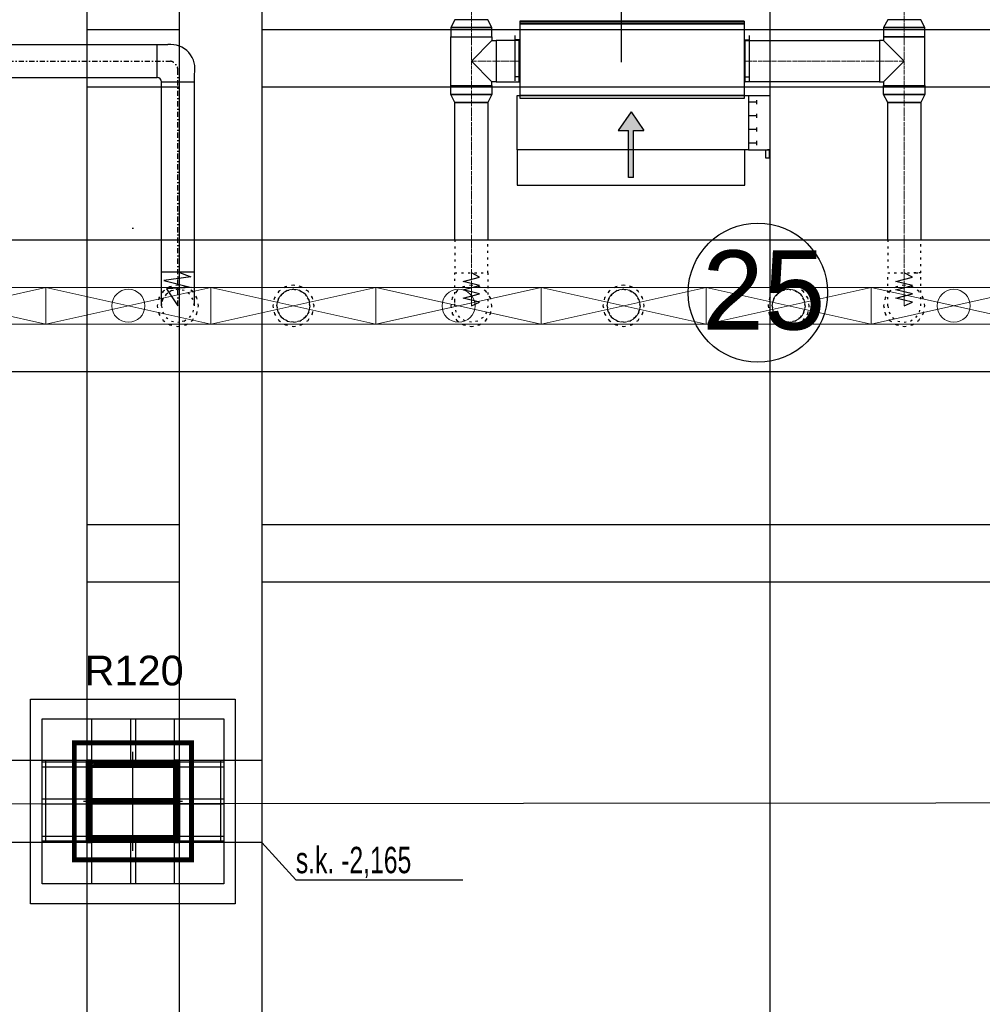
# Model space of a CAD drawing. Header units: centimetres. Extents: x -149939 to 48626, y -46000 to 152985.
# Tile 109 of 256: x -35226 to -29395, y 27770 to 33738. Entities that reach past the tile are written whole.
import ezdxf

# ---------------------------------------------------------------- set-up
doc = ezdxf.new("R2010")
doc.units = ezdxf.units.CM
doc.header["$LTSCALE"] = 50
doc.header["$PDMODE"] = 35
doc.header["$PDSIZE"] = 0.1
for name, pattern in [('01-103-Went PP_poziom-0_5$0$DASHDOT', [25.4, 12.7, -6.35, 0, -6.35]), ('CADVENT_CENTERLINE', [9.9, 7.4, -1, 0.5, -1]), ('CADVENT_HIDDEN', [0.8, 0.25, -0.55]), ('Kondygnacja  -0_5$0$HIDDEN', [9.525, 6.35, -3.175]), ('Kondygnacja  -0_5$0$HIDDEN2', [4.7625, 3.175, -1.5875]), ('Osie rzutów$0$DASHDOT2', [12.7, 6.35, -3.175, 0, -3.175])]:
    doc.linetypes.add(name, pattern=pattern)
doc.layers.get('0').update_dxf_attribs({"color": 8})
doc.layers.get('DEFPOINTS').update_dxf_attribs({"color": 8})
for name, color, linetype in [('01-103-Went PP_poziom-0_5$0$L_Nawiew', 7, 'Continuous'), ('bgde-nawiewEXP', 7, 'Continuous'), ('bgde-nawiewHIDDEN', 250, 'Continuous'), ('bgde-wywiewSOL', 5, 'Continuous'), ('IS_zmiany 2024', 1, 'Continuous'), ('Kondygnacja  -0_5$0$ARCH_GK', 8, 'Continuous'), ('Kondygnacja  -0_5$0$ARCH_INFO_ODPORNOŚĆ OGNIOWA', 8, 'Continuous'), ('Kondygnacja  -0_5$0$ARCH_KONSTR_POWYŻEJ RZUTU', 8, 'Kondygnacja  -0_5$0$HIDDEN'), ('Kondygnacja  -0_5$0$ARCH_KONSTR_POWYŻEJ RZUTU_IST', 8, 'Kondygnacja  -0_5$0$HIDDEN2'), ('Kondygnacja  -0_5$0$ARCH_KONSTRUKCJA_NIEWIDOCZNA', 8, 'Continuous'), ('Kondygnacja  -0_5$0$ARCH_OKŁADZINA', 8, 'Continuous'), ('Kondygnacja  -0_5$0$ARCH_SŁUPY', 8, 'Continuous'), ('Osie rzutów$0$ARCH_INFO_OSIE_IST', 8, 'Osie rzutów$0$DASHDOT2'), ('Osie rzutów$0$ARCH_INFO_OSIE_OPISY_IST', 8, 'Continuous')]:
    doc.layers.add(name, color=color, linetype=linetype)
for name, color, linetype, lineweight in [('bgde-nawiewCEN', 7, 'Continuous', 13), ('bgde_nawiewnik', 11, 'Continuous', 5), ('Kondygnacja  -0_5$0$ARCH_INFO_WYMIARY', 8, 'Continuous', 9), ('RFCU', 6, 'Continuous', 30)]:
    doc.layers.add(name, color=color, linetype=linetype, lineweight=lineweight)
doc.styles.add('Arial', font='ARIAL.TTF')
doc.styles.add('Kondygnacja  -0_5$0$Arial', font='ARIAL.TTF')
doc.styles.add('Kondygnacja  -0_5$0$BIKTS', font='bikromsw.shx', dxfattribs={"width": 0.8})
doc.styles.add('Kondygnacja  -0_5$0$Romans', font='Romans.shx', dxfattribs={"width": 0.7})
doc.dimstyles.new('Kondygnacja  -0_5$0$Wymiary 1-100', dxfattribs={"dimtxt": 12, "dimasz": 10, "dimexe": 5, "dimexo": 0, "dimgap": 4, "dimtad": 1, "dimrnd": 0.5, "dimzin": 12, "dimdsep": 46, "dimtxsty": 'Kondygnacja  -0_5$0$Romans', "dimblk": 'Kondygnacja  -0_5$0$_Oblique', "dimcen": 10, "dimdle": 10, "dimclrt": 55, "dimazin": 0, "dimtfac": 1, "dimtmove": 1, "dimatfit": 3, "dimfxl": 8, "dimfxlon": 1, "dimtolj": 1, "dimtzin": 0, "dimarcsym": 0})
pattern_1 = [(45, (-1133.3117, -3177.9858), (-0.6735192, 0.6735192), [])]

# ---------------------------------------------------------------- blocks, each defined once
blk = doc.blocks.new('Osie rzutów')
at = {"layer": 'Osie rzutów$0$ARCH_INFO_OSIE_IST', "ltscale": 10}
for p, q in [((8660, 12510), (8660, 4623.26)), ((8660, 7370), (8660, 7430)), ((4436.04, 7400), (15156.54, 7400)), ((8690, 7400), (8630, 7400))]:
    blk.add_line(p, q, dxfattribs=at)
blk = doc.blocks.new('Kondygnacja  -0_5$0$_Oblique')
at = {"color": 0, "linetype": 'ByBlock', "lineweight": -2}
blk.add_line((-0.5, -0.5), (0.5, 0.5), dxfattribs=at)
blk = doc.blocks.new('*D152')
at = {"layer": 'DEFPOINTS', "color": 0}
for p in [(-29490, 82605), (-29490, 13059.2), (-30690, 12765)]:
    blk.add_point(p, dxfattribs=at)
at = {"layer": 'Kondygnacja  -0_5$0$ARCH_INFO_WYMIARY', "color": 0, "lineweight": -2}
for p, q in [((-30700, 13059.2), (-29480, 13059.2)), ((-30690, 13051.2), (-30690, 13064.2)), ((-29490, 13067.2), (-29490, 13054.2))]:
    blk.add_line(p, q, dxfattribs=at)
at = {"layer": 'Kondygnacja  -0_5$0$ARCH_INFO_WYMIARY', "color": 0, "linetype": 'ByBlock', "lineweight": -2, "xscale": 10, "yscale": 10, "zscale": 10, "rotation": 180}
blk.add_blockref('Kondygnacja  -0_5$0$_Oblique', (-30690, 13059.2), dxfattribs=at)
at = {"layer": 'Kondygnacja  -0_5$0$ARCH_INFO_WYMIARY', "color": 0, "linetype": 'ByBlock', "lineweight": -2, "xscale": 10, "yscale": 10, "zscale": 10}
blk.add_blockref('Kondygnacja  -0_5$0$_Oblique', (-29490, 13059.2), dxfattribs=at)
at = {"layer": 'Kondygnacja  -0_5$0$ARCH_INFO_WYMIARY', "color": 55, "insert": (-30090, 13069.2), "char_height": 12, "attachment_point": 5, "style": 'Kondygnacja  -0_5$0$Romans'}
blk.add_mtext('\\A1;1200', dxfattribs=at)
blk = doc.blocks.new('Kondygnacja  -0_5$0$słup_kwadrat')
at = {"layer": 'Kondygnacja  -0_5$0$ARCH_SŁUPY', "lineweight": 40}
h = blk.add_hatch(dxfattribs=at)
h.set_pattern_fill('ANSI31', color=256, scale=0.3, style=0)
h.set_pattern_definition(pattern_1)
h.paths.add_polyline_path([(36, 34), (39, 34), (39, 84), (36, 84)])
h = blk.add_hatch(dxfattribs=at)
h.set_pattern_fill('ANSI31', color=256, scale=0.3, style=0)
h.set_pattern_definition(pattern_1)
h.paths.add_polyline_path([(89, 34), (92, 34), (92, 84), (89, 84)])
h = blk.add_hatch(dxfattribs=at)
h.set_pattern_fill('ANSI31', color=256, scale=0.3, style=0)
h.set_pattern_definition(pattern_1)
h.paths.add_polyline_path([(89, 80), (89, 83), (39, 83), (39, 80)])
h = blk.add_hatch(dxfattribs=at)
h.set_pattern_fill('ANSI31', color=256, scale=0.3, style=0)
h.set_pattern_definition(pattern_1)
h.paths.add_polyline_path([(89, 57.5), (89, 60.5), (39, 60.5), (39, 57.5)])
h = blk.add_hatch(dxfattribs=at)
h.set_pattern_fill('ANSI31', color=256, scale=0.3, style=0)
h.set_pattern_definition(pattern_1)
h.paths.add_polyline_path([(89, 35), (89, 38), (39, 38), (39, 35)])
at = {"layer": 'Kondygnacja  -0_5$0$ARCH_KONSTRUKCJA_NIEWIDOCZNA'}
blk.add_lwpolyline([(119, 109), (119, 9), (9, 9), (9, 109)], close=True, dxfattribs=at)
for points in [[(36, 109), (36, 84)], [(39, 109), (39, 84)], [(62.5, 109), (62.5, 83)], [(65.5, 109), (65.5, 83)], [(89, 109), (89, 84)], [(92, 109), (92, 84)], [(9, 83), (36, 83)], [(9, 80), (36, 80)], [(92, 83), (119, 83)], [(92, 80), (119, 80)], [(9, 60.5), (36, 60.5)], [(92, 60.5), (119, 60.5)], [(9, 57.5), (36, 57.5)], [(92, 57.5), (119, 57.5)], [(9, 38), (36, 38)], [(92, 38), (119, 38)], [(9, 35), (36, 35)], [(36, 34), (36, 9)], [(39, 34), (39, 9)], [(62.5, 35), (62.5, 9)], [(65.49, 35), (65.49, 9)], [(89, 34), (89, 9)], [(92, 35), (119, 35)], [(92, 34), (92, 9)]]:
    blk.add_lwpolyline(points, dxfattribs=at)
at = {"layer": 'Kondygnacja  -0_5$0$ARCH_OKŁADZINA'}
blk.add_lwpolyline([(2, 121), (126, 121), (126, -3), (2, -3)], close=True, dxfattribs=at)
at = {"layer": 'Kondygnacja  -0_5$0$ARCH_SŁUPY', "lineweight": 40}
for p, q in [((39, 60.5), (89, 60.5)), ((89, 57.5), (39, 57.5))]:
    blk.add_line(p, q, dxfattribs=at)
at = {"layer": 'Kondygnacja  -0_5$0$ARCH_SŁUPY', "lineweight": 50, "const_width": 3}
blk.add_lwpolyline([(28.5, 94.5), (99.5, 94.5), (99.5, 23.5), (28.5, 23.5)], close=True, dxfattribs=at)
at = {"layer": 'Kondygnacja  -0_5$0$ARCH_SŁUPY', "lineweight": 40}
for points in [[(36, 84), (39, 84), (39, 34), (36, 34)], [(89, 84), (92, 84), (92, 34), (89, 34)]]:
    blk.add_lwpolyline(points, close=True, dxfattribs=at)
for points in [[(89, 83), (39, 83)], [(39, 80), (89, 80)], [(89, 38), (39, 38)], [(39, 35), (89, 35)]]:
    blk.add_lwpolyline(points, dxfattribs=at)
blk = doc.blocks.new('Kondygnacja  -0_5$0$konstrukcja istniejąca -0.5')
at = {"layer": 'Kondygnacja  -0_5$0$ARCH_KONSTR_POWYŻEJ RZUTU_IST', "ltscale": 10}
for p, q in [((8632, 8575), (8632, 7425)), ((8632, 7375), (8632, 6225))]:
    blk.add_line(p, q, dxfattribs=at)
for points in [[(8688, 8575), (8688, 7425)], [(8738, 8575), (8738, 7425)], [(8738, 7375), (8582, 7375), (8582, 7425), (8738, 7425), (8738, 7375)], [(8688, 7375), (8688, 6225)], [(8738, 7375), (8738, 6225)]]:
    blk.add_lwpolyline(points, dxfattribs=at)
at = {"layer": 'Kondygnacja  -0_5$0$ARCH_KONSTR_POWYŻEJ RZUTU_IST', "ltscale": 10, "elevation": 0}
for points in [[(8632, 7867.89), (8688, 7867.89)], [(8738, 7867.89), (9782, 7867.89)], [(8688, 7832.89), (8632, 7832.89)], [(9782, 7832.89), (8738, 7832.89)], [(8632, 7567.89), (8688, 7567.89)], [(8738, 7567.89), (9782, 7567.89)], [(8688, 7532.89), (8632, 7532.89)], [(9782, 7532.89), (8738, 7532.89)], [(8607, 7425), (8607, 7375)], [(8713, 7425), (8713, 7375)]]:
    blk.add_lwpolyline(points, dxfattribs=at)
at = {"layer": 'Kondygnacja  -0_5$0$ARCH_KONSTR_POWYŻEJ RZUTU_IST'}
blk.add_lwpolyline([(8738.01, 7375), (8758.69, 7352.53), (8859.85, 7352.53)], dxfattribs=at)
at = {"layer": 'Kondygnacja  -0_5$0$ARCH_KONSTR_POWYŻEJ RZUTU_IST', "style": 'Kondygnacja  -0_5$0$BIKTS', "width": 0.7}
blk.add_text('s.k. -2,165', height=16, dxfattribs=at).set_placement((8758.69, 7356.46))
blk = doc.blocks.new('*D196')
at = {"layer": 'DEFPOINTS', "color": 0}
for p in [(-30050, 80238.2), (-30300, 80097.2), (-30300, 12523.8)]:
    blk.add_point(p, dxfattribs=at)
at = {"layer": 'Kondygnacja  -0_5$0$ARCH_INFO_WYMIARY', "color": 0, "lineweight": -2}
for p, q in [((-30040, 80097.2), (-30310, 80097.2)), ((-30300, 80089.2), (-30300, 80102.2)), ((-30050, 80105.2), (-30050, 80092.2))]:
    blk.add_line(p, q, dxfattribs=at)
at = {"layer": 'Kondygnacja  -0_5$0$ARCH_INFO_WYMIARY', "color": 0, "linetype": 'ByBlock', "lineweight": -2, "xscale": 10, "yscale": 10, "zscale": 10, "rotation": 180}
blk.add_blockref('Kondygnacja  -0_5$0$_Oblique', (-30300, 80097.2), dxfattribs=at)
at = {"layer": 'Kondygnacja  -0_5$0$ARCH_INFO_WYMIARY', "color": 0, "linetype": 'ByBlock', "lineweight": -2, "xscale": 10, "yscale": 10, "zscale": 10}
blk.add_blockref('Kondygnacja  -0_5$0$_Oblique', (-30050, 80097.2), dxfattribs=at)
at = {"layer": 'Kondygnacja  -0_5$0$ARCH_INFO_WYMIARY', "color": 55, "insert": (-30175, 80107.2), "char_height": 12, "attachment_point": 5, "style": 'Kondygnacja  -0_5$0$Romans'}
blk.add_mtext('\\A1;250', dxfattribs=at)
blk = doc.blocks.new('*D212')
at = {"layer": 'DEFPOINTS', "color": 0}
for p in [(-30586.3, 81900), (-30681.1, 12489.5), (9064, 12489.5)]:
    blk.add_point(p, dxfattribs=at)
at = {"layer": 'Kondygnacja  -0_5$0$ARCH_INFO_WYMIARY', "color": 0, "lineweight": -2}
for p, q in [((-30673.1, 81900), (-30686.1, 81900)), ((-30681.1, 81910), (-30681.1, 12479.5)), ((-30673.1, 12489.5), (-30686.1, 12489.5))]:
    blk.add_line(p, q, dxfattribs=at)
at = {"layer": 'Kondygnacja  -0_5$0$ARCH_INFO_WYMIARY', "color": 0, "linetype": 'ByBlock', "lineweight": -2, "xscale": 10, "yscale": 10, "zscale": 10}
for p, rotation in [((-30681.1, 81900), 90), ((-30681.1, 12489.5), 270)]:
    blk.add_blockref('Kondygnacja  -0_5$0$_Oblique', p, dxfattribs=dict(at, rotation=rotation))
at = {"layer": 'Kondygnacja  -0_5$0$ARCH_INFO_WYMIARY', "color": 55, "insert": (-30691.1, 47194.8), "char_height": 12, "attachment_point": 5, "rotation": 90, "style": 'Kondygnacja  -0_5$0$Romans'}
blk.add_mtext('\\A1;69410.5', dxfattribs=at)
blk = doc.blocks.new('A$C066D7839')
at = {"layer": 'bgde_nawiewnik', "color": 7}
for p, q in [((-50, -11.15), (-50, 11.15)), ((-50, 11.15), (50, 11.15)), ((-50, -11.15), (50, 11.15)), ((50, -11.15), (-50, 11.15)), ((50, 11.15), (50, -11.15)), ((50, -11.15), (-50, -11.15))]:
    blk.add_line(p, q, dxfattribs=at)
blk.add_circle((0, 0), 10, dxfattribs=at)
blk = doc.blocks.new('A$C5B3E7367')
at = {"layer": '01-103-Went PP_poziom-0_5$0$L_Nawiew'}
h = blk.add_hatch(color=256, dxfattribs=at)
h.paths.add_polyline_path([(215, 704), (215, 674), (331.7, 674), (331.7, 612.1), (445.9, 689), (331.7, 765.9), (331.7, 704)])
h.paths.add_polyline_path([(48.3, 704), (48.3, 674), (215, 674), (215, 704)])
for p, q in [((215, 1525), (165, 1525)), ((165, 1525), (165, 1505)), ((165, 1505), (215, 1505)), ((215, 1400), (215, 1530)), ((545, 1530), (215, 1530)), ((215, 1530), (215, 1515)), ((545, 1400), (545, 1530)), ((243.8, 1452), (268.8, 1452)), ((256.2, 1452), (256.2, 1400)), ((326.2, 1452), (351.2, 1452)), ((338.8, 1452), (338.8, 1400)), ((408.8, 1452), (433.8, 1452)), ((421.2, 1452), (421.2, 1400)), ((491.2, 1452), (516.2, 1452)), ((503.8, 1452), (503.8, 1400)), ((0, 1378), (215, 1378)), ((0, 0), (0, 1378)), ((545, 1400), (215, 1400)), ((215, 1400), (215, 1378)), ((215, 1378), (215, 0)), ((545, 0), (545, 1400)), ((445.9, 689), (331.7, 765.9)), ((331.7, 704), (331.7, 765.9)), ((48.3, 704), (331.7, 704)), ((48.3, 704), (48.3, 674)), ((48.3, 674), (331.7, 674)), ((445.9, 689), (331.7, 612.1)), ((331.7, 612.1), (331.7, 674)), ((215, 0), (0, 0)), ((215, 0), (545, 0))]:
    blk.add_line(p, q, dxfattribs=at)
blk = doc.blocks.new('A$C53CA46B8')
at = {"layer": 'bgde-wywiewSOL'}
for p, q in [((200.4, 481.1), (-249.6, 481.1)), ((-249.6, 481.1), (-249.6, -878.9)), ((112.9, 511.1), (-162.1, 511.1)), ((-137.1, 481.1), (-137.1, 511.1)), ((87.9, 481.1), (87.9, 511.1)), ((200.4, 481.1), (200.4, -878.9)), ((200.4, -878.9), (-249.6, -878.9)), ((-137.1, -878.9), (-137.1, -908.9)), ((87.9, -878.9), (87.9, -908.9)), ((112.9, -908.9), (-162.1, -908.9))]:
    blk.add_line(p, q, dxfattribs=at)
at = {"layer": '01-103-Went PP_poziom-0_5$0$L_Nawiew'}
blk.add_blockref('A$C5B3E7367', (-794.6, -893.9), dxfattribs=at)

msp = doc.modelspace()

# ---------------------------------------------------------------- linework, layer by layer
at = {"layer": 'bgde-nawiewCEN', "linetype": 'CADVENT_CENTERLINE', "ltscale": 0.06}
for p, q in [((-32489.979, 33738.069), (-32489.979, 37803.868)), ((-29867.838, 33738.069), (-29867.838, 37803.868)), ((-32489.979, 33635.069), (-32489.979, 33738.069)), ((-29867.838, 33635.069), (-29867.838, 33738.069)), ((-32489.979, 33635.069), (-32489.979, 33487.069)), ((-29867.838, 33635.069), (-29867.838, 33487.069)), ((-32489.979, 33487.069), (-32489.979, 33339.069)), ((-32339.979, 33487.069), (-32489.979, 33487.069)), ((-32339.979, 33487.069), (-32199.979, 33487.069)), ((-32195.979, 33487.069), (-32199.979, 33487.069)), ((-30835.979, 33487.069), (-30831.979, 33487.069)), ((-30017.838, 33487.069), (-30831.979, 33487.069)), ((-30017.838, 33487.069), (-29867.838, 33487.069)), ((-29867.838, 33487.069), (-29867.838, 33339.069)), ((-32489.979, 33339.069), (-32489.979, 33236.069)), ((-29867.838, 33339.069), (-29867.838, 33236.069)), ((-32489.979, 33236.069), (-32489.979, 32203.959)), ((-29867.838, 33236.069), (-29867.838, 32203.959)), ((-32489.979, 32203.959), (-32489.979, 32185.263)), ((-32489.979, 32185.263), (-32489.979, 32134.152)), ((-29867.838, 32203.959), (-29867.838, 32185.263)), ((-29867.838, 32185.263), (-29867.838, 32134.152)), ((-32489.979, 32134.152), (-32489.979, 32106.359)), ((-29867.838, 32134.152), (-29867.838, 32106.359)), ((-32489.979, 32106.359), (-32489.979, 32082.833)), ((-32489.979, 32082.833), (-32489.979, 32063.218)), ((-32489.979, 32063.218), (-32489.979, 32047.159)), ((-29867.838, 32106.359), (-29867.838, 32082.833)), ((-29867.838, 32082.833), (-29867.838, 32063.218)), ((-29867.838, 32063.218), (-29867.838, 32047.159)), ((-32489.979, 32047.159), (-32489.979, 32034.3)), ((-32489.979, 32034.3), (-32489.979, 32024.285)), ((-32489.979, 32024.285), (-32489.979, 32016.759)), ((-32489.979, 32016.759), (-32489.979, 32011.366)), ((-32489.979, 32011.366), (-32489.979, 32007.752)), ((-32489.979, 32007.752), (-32489.979, 32005.559)), ((-32489.979, 32005.559), (-32489.979, 32004.433)), ((-32489.979, 32004.433), (-32489.979, 32003.959)), ((-29867.838, 32047.159), (-29867.838, 32034.3)), ((-29867.838, 32034.3), (-29867.838, 32024.285)), ((-29867.838, 32024.285), (-29867.838, 32016.759)), ((-29867.838, 32016.759), (-29867.838, 32011.366)), ((-29867.838, 32011.366), (-29867.838, 32007.752)), ((-29867.838, 32007.752), (-29867.838, 32005.559)), ((-29867.838, 32005.559), (-29867.838, 32004.433)), ((-29867.838, 32004.433), (-29867.838, 32003.959))]:
    msp.add_line(p, q, dxfattribs=at)
at = {"layer": 'bgde-nawiewEXP', "linetype": 'Continuous'}
for points in [[(-32614.979, 33635.07), (-32364.979, 33635.07), (-32364.979, 33689.912), (-32389.979, 33738.069), (-32589.979, 33738.069), (-32614.979, 33689.912), (-32614.979, 33689.912), (-32605.464, 33689.912), (-32605.464, 33689.912), (-32614.979, 33689.912), (-32614.979, 33689.912)], [(-32195.979, 33712.069), (-30835.979, 33712.069), (-30835.979, 33722.069), (-32195.979, 33722.069)], [(-29992.838, 33635.07), (-29742.838, 33635.07), (-29742.838, 33689.912), (-29767.838, 33738.069), (-29967.838, 33738.069), (-29992.838, 33689.912), (-29992.838, 33689.912), (-29983.323, 33689.912), (-29983.323, 33689.912), (-29992.838, 33689.912), (-29992.838, 33689.912)], [(-32605.464, 33689.912), (-32578.368, 33689.912), (-32578.368, 33689.912)], [(-32578.368, 33689.912), (-32537.815, 33689.912), (-32537.815, 33689.912)], [(-32537.815, 33689.912), (-32489.979, 33689.912), (-32489.979, 33689.912)], [(-32489.979, 33689.912), (-32442.144, 33689.912), (-32442.144, 33689.912)], [(-32442.144, 33689.912), (-32401.591, 33689.912), (-32401.591, 33689.912)], [(-32401.591, 33689.912), (-32374.494, 33689.912), (-32374.494, 33689.912)], [(-32374.494, 33689.912), (-32364.979, 33689.912), (-32364.979, 33689.912)], [(-32195.979, 33262.069), (-30835.979, 33262.069), (-30835.979, 33712.069), (-32195.979, 33712.069)], [(-29983.323, 33689.912), (-29956.226, 33689.912), (-29956.226, 33689.912)], [(-29956.226, 33689.912), (-29915.674, 33689.912), (-29915.674, 33689.912)], [(-29915.674, 33689.912), (-29867.838, 33689.912), (-29867.838, 33689.912)], [(-29867.838, 33689.912), (-29820.003, 33689.912), (-29820.003, 33689.912)], [(-29820.003, 33689.912), (-29779.45, 33689.912), (-29779.45, 33689.912)], [(-29779.45, 33689.912), (-29752.353, 33689.912), (-29752.353, 33689.912)], [(-29752.353, 33689.912), (-29742.838, 33689.912), (-29742.838, 33689.912)], [(-32339.979, 33362.069), (-32199.979, 33362.069), (-32199.979, 33612.069), (-32339.979, 33612.069), (-32339.979, 33371.585)], [(-30831.979, 33362.069), (-30831.979, 33612.069), (-30017.838, 33612.069), (-30017.838, 33362.069)], [(-30017.838, 33362.069), (-29992.838, 33362.069), (-29992.838, 33339.069), (-29742.838, 33339.069), (-29742.838, 33635.069), (-29992.838, 33635.069), (-29992.838, 33612.069), (-30017.838, 33612.069), (-30017.838, 33371.585)], [(-32614.979, 33284.227), (-32614.979, 33339.069), (-32364.979, 33339.069), (-32364.979, 33284.226), (-32389.979, 33236.069), (-32589.979, 33236.069)], [(-29992.838, 33284.227), (-29992.838, 33339.069), (-29742.838, 33339.069), (-29742.838, 33284.226), (-29767.838, 33236.069), (-29967.838, 33236.069)], [(-32614.979, 33284.227), (-32605.464, 33284.227), (-32605.464, 33284.226)], [(-32605.464, 33284.227), (-32578.368, 33284.227), (-32578.368, 33284.226)], [(-32578.368, 33284.227), (-32537.815, 33284.227), (-32537.815, 33284.226)], [(-32537.815, 33284.227), (-32489.979, 33284.227), (-32489.979, 33284.226)], [(-32489.979, 33284.227), (-32442.144, 33284.227), (-32442.144, 33284.226)], [(-32442.144, 33284.227), (-32401.591, 33284.227), (-32401.591, 33284.226)], [(-32401.591, 33284.227), (-32374.494, 33284.227), (-32374.494, 33284.226)], [(-32374.494, 33284.227), (-32364.979, 33284.227), (-32364.979, 33284.226)], [(-29992.838, 33284.227), (-29983.323, 33284.227), (-29983.323, 33284.226)], [(-29983.323, 33284.227), (-29956.226, 33284.227), (-29956.226, 33284.226)], [(-29956.226, 33284.227), (-29915.674, 33284.227), (-29915.674, 33284.226)], [(-29915.674, 33284.227), (-29867.838, 33284.227), (-29867.838, 33284.226)], [(-29867.838, 33284.227), (-29820.003, 33284.227), (-29820.003, 33284.226)], [(-29820.003, 33284.227), (-29779.45, 33284.227), (-29779.45, 33284.226)], [(-29779.45, 33284.227), (-29752.353, 33284.227), (-29752.353, 33284.226)], [(-29752.353, 33284.227), (-29742.838, 33284.227), (-29742.838, 33284.226)]]:
    msp.add_lwpolyline(points, close=True, dxfattribs=at)
for points in [[(-32614.979, 33339.069), (-32614.979, 33635.069), (-32364.979, 33635.069), (-32364.979, 33612.069)], [(-32614.979, 33339.069), (-32364.979, 33339.069), (-32364.979, 33362.069), (-32489.979, 33487.069), (-32364.979, 33612.069), (-32339.979, 33612.069), (-32339.979, 33362.069), (-32364.979, 33362.069)], [(-32199.979, 33362.069), (-32199.979, 33612.069), (-32195.979, 33612.069)], [(-30835.979, 33362.069), (-30831.979, 33362.069), (-30831.979, 33612.069), (-30835.979, 33612.069)], [(-29992.838, 33362.069), (-29867.838, 33487.069), (-29992.838, 33612.069)], [(-32199.979, 33362.069), (-32195.979, 33362.069)], [(-32589.979, 32403.941), (-32589.979, 33236.069), (-32389.979, 33236.069), (-32389.979, 32403.941)], [(-29967.838, 32403.941), (-29967.838, 33236.069), (-29767.838, 33236.069), (-29767.838, 32403.941)], [(-40588.801, 32403.941), (630.964, 32403.941), (630.964, 31603.941), (-40588.801, 31603.941)]]:
    msp.add_lwpolyline(points, dxfattribs=at)
at = {"layer": 'bgde-nawiewHIDDEN', "linetype": 'CADVENT_HIDDEN'}
for points in [[(-32195.979, 33362.069), (-32195.979, 33612.069)], [(-30835.979, 33362.069), (-30835.979, 33612.069)], [(-32589.979, 32403.941), (-32589.979, 32203.959), (-32389.979, 32203.959), (-32389.979, 32403.941)], [(-29967.838, 32403.941), (-29967.838, 32203.959), (-29767.838, 32203.959), (-29767.838, 32403.941)], [(-29967.838, 32003.959), (-29967.838, 32203.959), (-29797.127, 32203.959)], [(-29967.838, 32003.959), (-29960.226, 31965.691), (-29938.549, 31933.248), (-29906.106, 31911.571), (-29867.838, 31903.959), (-29829.57, 31911.571), (-29797.127, 31933.248), (-29775.45, 31965.691), (-29767.838, 32003.959), (-29767.838, 32203.959), (-29797.127, 32203.959)], [(-29797.127, 32203.959), (-29829.57, 32203.959)], [(-29797.127, 32203.959), (-29775.45, 32203.959)], [(-34367.838, 32003.959), (-34360.226, 32042.227), (-34338.549, 32074.67), (-34306.106, 32096.347), (-34267.838, 32103.959), (-34229.57, 32096.347)], [(-34229.57, 31911.571), (-34197.127, 31933.248), (-34175.45, 31965.691), (-34167.838, 32003.959), (-34175.45, 32042.227), (-34197.127, 32074.67), (-34229.57, 32096.347), (-34267.838, 32103.959)], [(-34367.838, 32003.959), (-34360.226, 31965.691), (-34338.549, 31933.248), (-34306.106, 31911.571), (-34267.838, 31903.959), (-34229.57, 31911.571)], [(-34229.57, 31911.571), (-34267.838, 31903.959)]]:
    msp.add_lwpolyline(points, dxfattribs=at)
for points in [[(-32589.979, 32034.3), (-32589.979, 32203.959), (-32389.979, 32203.959), (-32389.979, 32003.959), (-32397.591, 31965.691), (-32419.269, 31933.248), (-32451.711, 31911.571), (-32489.979, 31903.959), (-32528.248, 31911.571), (-32560.69, 31933.248), (-32582.367, 31965.691), (-32589.979, 32003.959), (-32589.979, 32024.285)], [(-34392.838, 32003.959), (-34383.323, 31956.123), (-34356.226, 31915.571), (-34315.674, 31888.474), (-34267.838, 31878.959), (-34220.003, 31888.474), (-34179.45, 31915.571), (-34152.353, 31956.123), (-34142.838, 32003.959), (-34152.353, 32051.794), (-34179.45, 32092.347), (-34220.003, 32119.444), (-34267.838, 32128.959), (-34315.674, 32119.444), (-34356.226, 32092.347), (-34383.323, 32051.794)], [(-34392.838, 32003.959), (-34383.323, 31956.123), (-34356.226, 31915.571), (-34315.674, 31888.474), (-34267.838, 31878.959), (-34220.003, 31888.474), (-34179.45, 31915.571), (-34152.353, 31956.123), (-34142.838, 32003.959), (-34152.353, 32051.794), (-34179.45, 32092.347), (-34220.003, 32119.444), (-34267.838, 32128.959), (-34315.674, 32119.444), (-34356.226, 32092.347), (-34383.323, 32051.794)], [(-33692.838, 32003.959), (-33683.323, 31956.123), (-33656.226, 31915.571), (-33615.674, 31888.474), (-33567.838, 31878.959), (-33520.003, 31888.474), (-33479.45, 31915.571), (-33452.353, 31956.123), (-33442.838, 32003.959), (-33452.353, 32051.794), (-33479.45, 32092.347), (-33520.003, 32119.444), (-33567.838, 32128.959), (-33615.674, 32119.444), (-33656.226, 32092.347), (-33683.323, 32051.794)], [(-33692.838, 32003.959), (-33683.323, 31956.123), (-33656.226, 31915.571), (-33615.674, 31888.474), (-33567.838, 31878.959), (-33520.003, 31888.474), (-33479.45, 31915.571), (-33452.353, 31956.123), (-33442.838, 32003.959), (-33452.353, 32051.794), (-33479.45, 32092.347), (-33520.003, 32119.444), (-33567.838, 32128.959), (-33615.674, 32119.444), (-33656.226, 32092.347), (-33683.323, 32051.794)], [(-32614.979, 32003.959), (-32605.464, 31956.123), (-32578.368, 31915.571), (-32537.815, 31888.474), (-32489.979, 31878.959), (-32442.144, 31888.474), (-32401.591, 31915.571), (-32374.494, 31956.123), (-32364.979, 32003.959), (-32374.494, 32051.794), (-32401.591, 32092.347), (-32442.144, 32119.444), (-32489.979, 32128.959), (-32537.815, 32119.444), (-32578.368, 32092.347), (-32605.464, 32051.794)], [(-32614.979, 32003.959), (-32605.464, 31956.123), (-32578.368, 31915.571), (-32537.815, 31888.474), (-32489.979, 31878.959), (-32442.144, 31888.474), (-32401.591, 31915.571), (-32374.494, 31956.123), (-32364.979, 32003.959), (-32374.494, 32051.794), (-32401.591, 32092.347), (-32442.144, 32119.444), (-32489.979, 32128.959), (-32537.815, 32119.444), (-32578.368, 32092.347), (-32605.464, 32051.794)], [(-31692.838, 32003.959), (-31683.323, 31956.123), (-31656.226, 31915.571), (-31615.674, 31888.474), (-31567.838, 31878.959), (-31520.003, 31888.474), (-31479.45, 31915.571), (-31452.353, 31956.123), (-31442.838, 32003.959), (-31452.353, 32051.794), (-31479.45, 32092.347), (-31520.003, 32119.444), (-31567.838, 32128.959), (-31615.674, 32119.444), (-31656.226, 32092.347), (-31683.323, 32051.794)], [(-31692.838, 32003.959), (-31683.323, 31956.123), (-31656.226, 31915.571), (-31615.674, 31888.474), (-31567.838, 31878.959), (-31520.003, 31888.474), (-31479.45, 31915.571), (-31452.353, 31956.123), (-31442.838, 32003.959), (-31452.353, 32051.794), (-31479.45, 32092.347), (-31520.003, 32119.444), (-31567.838, 32128.959), (-31615.674, 32119.444), (-31656.226, 32092.347), (-31683.323, 32051.794)], [(-30692.838, 32003.959), (-30683.323, 31956.123), (-30656.226, 31915.571), (-30615.674, 31888.474), (-30567.838, 31878.959), (-30520.003, 31888.474), (-30479.45, 31915.571), (-30452.353, 31956.123), (-30442.838, 32003.959), (-30452.353, 32051.794), (-30479.45, 32092.347), (-30520.003, 32119.444), (-30567.838, 32128.959), (-30615.674, 32119.444), (-30656.226, 32092.347), (-30683.323, 32051.794)], [(-30692.838, 32003.959), (-30683.323, 31956.123), (-30656.226, 31915.571), (-30615.674, 31888.474), (-30567.838, 31878.959), (-30520.003, 31888.474), (-30479.45, 31915.571), (-30452.353, 31956.123), (-30442.838, 32003.959), (-30452.353, 32051.794), (-30479.45, 32092.347), (-30520.003, 32119.444), (-30567.838, 32128.959), (-30615.674, 32119.444), (-30656.226, 32092.347), (-30683.323, 32051.794)], [(-29992.838, 32003.959), (-29983.323, 31956.123), (-29956.226, 31915.571), (-29915.674, 31888.474), (-29867.838, 31878.959), (-29820.003, 31888.474), (-29779.45, 31915.571), (-29752.353, 31956.123), (-29742.838, 32003.959), (-29752.353, 32051.794), (-29779.45, 32092.347), (-29820.003, 32119.444), (-29867.838, 32128.959), (-29915.674, 32119.444), (-29956.226, 32092.347), (-29983.323, 32051.794)], [(-29992.838, 32003.959), (-29983.323, 31956.123), (-29956.226, 31915.571), (-29915.674, 31888.474), (-29867.838, 31878.959), (-29820.003, 31888.474), (-29779.45, 31915.571), (-29752.353, 31956.123), (-29742.838, 32003.959), (-29752.353, 32051.794), (-29779.45, 32092.347), (-29820.003, 32119.444), (-29867.838, 32128.959), (-29915.674, 32119.444), (-29956.226, 32092.347), (-29983.323, 32051.794)], [(-34367.838, 32003.959), (-34360.226, 31965.691), (-34338.549, 31933.248), (-34306.106, 31911.571), (-34267.838, 31903.959), (-34229.57, 31911.571), (-34197.127, 31933.248), (-34175.45, 31965.691), (-34167.838, 32003.959), (-34175.45, 32042.227), (-34197.127, 32074.67), (-34229.57, 32096.347), (-34267.838, 32103.959), (-34306.106, 32096.347), (-34338.549, 32074.67), (-34360.226, 32042.227)], [(-33667.838, 32003.959), (-33660.226, 31965.691), (-33638.549, 31933.248), (-33606.106, 31911.571), (-33567.838, 31903.959), (-33529.57, 31911.571), (-33497.127, 31933.248), (-33475.45, 31965.691), (-33467.838, 32003.959), (-33475.45, 32042.227), (-33497.127, 32074.67), (-33529.57, 32096.347), (-33567.838, 32103.959), (-33606.106, 32096.347), (-33638.549, 32074.67), (-33660.226, 32042.227)], [(-33667.838, 32003.959), (-33660.226, 32042.227), (-33638.549, 32074.67), (-33606.106, 32096.347), (-33567.838, 32103.959), (-33529.57, 32096.347), (-33497.127, 32074.67), (-33475.45, 32042.227), (-33467.838, 32003.959), (-33475.45, 31965.691), (-33497.127, 31933.248), (-33529.57, 31911.571), (-33567.838, 31903.959), (-33606.106, 31911.571), (-33638.549, 31933.248), (-33660.226, 31965.691)], [(-31667.838, 32003.959), (-31660.226, 31965.691), (-31638.549, 31933.248), (-31606.106, 31911.571), (-31567.838, 31903.959), (-31529.57, 31911.571), (-31497.127, 31933.248), (-31475.45, 31965.691), (-31467.838, 32003.959), (-31475.45, 32042.227), (-31497.127, 32074.67), (-31529.57, 32096.347), (-31567.838, 32103.959), (-31606.106, 32096.347), (-31638.549, 32074.67), (-31660.226, 32042.227)], [(-31667.838, 32003.959), (-31660.226, 32042.227), (-31638.549, 32074.67), (-31606.106, 32096.347), (-31567.838, 32103.959), (-31529.57, 32096.347), (-31497.127, 32074.67), (-31475.45, 32042.227), (-31467.838, 32003.959), (-31475.45, 31965.691), (-31497.127, 31933.248), (-31529.57, 31911.571), (-31567.838, 31903.959), (-31606.106, 31911.571), (-31638.549, 31933.248), (-31660.226, 31965.691)], [(-30667.838, 32003.959), (-30660.226, 31965.691), (-30638.549, 31933.248), (-30606.106, 31911.571), (-30567.838, 31903.959), (-30529.57, 31911.571), (-30497.127, 31933.248), (-30475.45, 31965.691), (-30467.838, 32003.959), (-30475.45, 32042.227), (-30497.127, 32074.67), (-30529.57, 32096.347), (-30567.838, 32103.959), (-30606.106, 32096.347), (-30638.549, 32074.67), (-30660.226, 32042.227)], [(-30667.838, 32003.959), (-30660.226, 32042.227), (-30638.549, 32074.67), (-30606.106, 32096.347), (-30567.838, 32103.959), (-30529.57, 32096.347), (-30497.127, 32074.67), (-30475.45, 32042.227), (-30467.838, 32003.959), (-30475.45, 31965.691), (-30497.127, 31933.248), (-30529.57, 31911.571), (-30567.838, 31903.959), (-30606.106, 31911.571), (-30638.549, 31933.248), (-30660.226, 31965.691)]]:
    msp.add_lwpolyline(points, close=True, dxfattribs=at)
at = {"layer": 'bgde-nawiewHIDDEN'}
for points in [[(-32489.979, 32003.959), (-32439.979, 32025.257), (-32539.979, 32050.618), (-32439.979, 32075.839), (-32539.979, 32101.124), (-32439.979, 32126.659), (-32539.979, 32152.018), (-32439.979, 32177.477), (-32489.979, 32203.959)], [(-29867.838, 32003.959), (-29817.838, 32025.257), (-29917.838, 32050.618), (-29817.838, 32075.839), (-29917.838, 32101.124), (-29817.838, 32126.659), (-29917.838, 32152.018), (-29817.838, 32177.477), (-29867.838, 32203.959)], [(-34267.838, 32003.959), (-34267.838, 32003.959)], [(-33567.838, 32003.959), (-33567.838, 32003.959)], [(-31567.838, 32003.959), (-31567.838, 32003.959)], [(-30567.838, 32003.959), (-30567.838, 32003.959)]]:
    msp.add_lwpolyline(points, dxfattribs=at)
at = {"layer": 'IS_zmiany 2024'}
for p, q in [((-35601.21, 33587.069), (-34327.838, 33587.069)), ((-34392.838, 33387.069), (-34392.838, 33587.069)), ((-35601.21, 33387.069), (-34392.838, 33387.069)), ((-34367.838, 32003.959), (-34367.838, 33362.069)), ((-34367.838, 33362.069), (-34167.838, 33362.069)), ((-34167.838, 32003.959), (-34167.838, 33407.069)), ((-34367.838, 32210), (-34167.838, 32210)), ((-34188.81, 32178.702), (-34352.486, 32157.836)), ((-34267.838, 32210), (-34188.81, 32178.702)), ((-34352.486, 32157.836), (-34185.41, 32115.459, 987.119)), ((-34185.41, 32115.459, 987.119), (-34335.95, 32105.896)), ((-34335.95, 32105.896), (-34267.838, 32003.959))]:
    msp.add_line(p, q, dxfattribs=at)
at = {"layer": 'IS_zmiany 2024', "linetype": '01-103-Went PP_poziom-0_5$0$DASHDOT', "ltscale": 0.05}
for p, q in [((-35867.838, 33487.069), (-34312.175, 33487.069)), ((-34267.838, 32003.959), (-34267.838, 33422.064))]:
    msp.add_line(p, q, dxfattribs=at)
at = {"layer": 'IS_zmiany 2024', "color": 30, "lineweight": 30}
msp.add_lwpolyline([(-47160, 40645), (-22185, 40645), (-22185, 28995), (-47160, 28975)], close=True, dxfattribs=at)
at = {"layer": 'IS_zmiany 2024'}
for centre, radius, start, end in [((-34312.176, 33439.88), 148.02, 347.1933738, 96.0737048), ((-34392.838, 33362.069), 25, 0, 90)]:
    msp.add_arc(centre, radius, start, end, dxfattribs=at)
at = {"layer": 'IS_zmiany 2024', "linetype": '01-103-Went PP_poziom-0_5$0$DASHDOT', "ltscale": 0.05}
msp.add_arc((-34325.204, 33430.56), 57.991, 351.5748803, 77.016949, dxfattribs=at)
at = {"layer": 'Kondygnacja  -0_5$0$ARCH_GK', "linetype": 'Continuous'}
for p, q in [((-34895, 28950), (-34895, 29050)), ((-34185, 29050), (-34185, 28950)), ((-34490, 28645), (-34590, 28645))]:
    msp.add_line(p, q, dxfattribs=at)
at = {"layer": 'RFCU'}
msp.add_line((-31580, 33480), (-31580, 33840), dxfattribs=at)
msp.add_circle((-30754.523, 32083.431), 421.787, dxfattribs=at)

# ---------------------------------------------------------------- block references
at = {"layer": '01-103-Went PP_poziom-0_5$0$L_Nawiew', "xscale": -1, "rotation": 270}
msp.add_blockref('A$C53CA46B8', (-31317.949, 33528.749, 3110), dxfattribs=at)
at = {"layer": '01-103-Went PP_poziom-0_5$0$L_Nawiew', "xscale": 10, "yscale": 10, "zscale": 10}
for p in [(-35567.836, 32003.959, 987.119), (-34567.836, 32003.959, 987.119), (-33567.836, 32003.959, 987.119), (-32567.836, 32003.959, 987.119), (-31567.836, 32003.959, 987.119), (-30567.836, 32003.959, 987.119), (-29567.836, 32003.959, 987.119)]:
    msp.add_blockref('A$C066D7839', p, dxfattribs=at)
at = {"layer": 'Kondygnacja  -0_5$0$ARCH_KONSTR_POWYŻEJ RZUTU', "xscale": 10, "yscale": 10, "zscale": 10}
msp.add_blockref('Kondygnacja  -0_5$0$konstrukcja istniejąca -0.5', (-121140, -45000), dxfattribs=at)
at = {"layer": 'Kondygnacja  -0_5$0$ARCH_SŁUPY', "xscale": 10, "yscale": 10, "zscale": 10}
msp.add_blockref('Kondygnacja  -0_5$0$słup_kwadrat', (-35180, 28410), dxfattribs=at)
at = {"layer": 'Osie rzutów$0$ARCH_INFO_OSIE_OPISY_IST', "color": 30, "xscale": 10, "yscale": 10, "zscale": 10}
msp.add_blockref('Osie rzutów', (-121140, -45000), dxfattribs=at)

# ---------------------------------------------------------------- texts
at = {"layer": 'Kondygnacja  -0_5$0$ARCH_INFO_ODPORNOŚĆ OGNIOWA', "insert": (-34532.905, 29941.838), "char_height": 180, "width": 533.32525, "attachment_point": 5, "style": 'Kondygnacja  -0_5$0$Arial'}
msp.add_mtext('\\PR120', dxfattribs=at)
at = {"layer": 'RFCU', "insert": (-31091.651, 32339.527), "char_height": 480, "width": 727.77721, "attachment_point": 1, "style": 'Arial'}
msp.add_mtext('25', dxfattribs=at)

# ---------------------------------------------------------------- dimensions: what is measured, and where the dimension line sits
at = {"layer": 'Kondygnacja  -0_5$0$ARCH_INFO_WYMIARY'}
for base, p1, p2, picture, middle in [((-29490, 13059.178), (-30690, 12765), (-29490, 82605), '*D152', (-30090, 13069.178)), ((-30300, 80097.163), (-30050, 80238.222), (-30300, 12523.822), '*D196', (-30175, 80107.163))]:
    dim = msp.add_linear_dim(base=base, p1=p1, p2=p2, dimstyle='Kondygnacja  -0_5$0$Wymiary 1-100', dxfattribs=at)
    dim.commit()
    dim.dimension.update_dxf_attribs({"geometry": picture, "text_midpoint": middle})
dim = msp.add_linear_dim(base=(-30681.114, 12489.5), p1=(-30586.301, 81900), p2=(9064, 12489.5), angle=90, dimstyle='Kondygnacja  -0_5$0$Wymiary 1-100', dxfattribs=at)
dim.commit()
dim.dimension.update_dxf_attribs({"geometry": '*D212', "text_midpoint": (-30691.114, 47194.75)})

doc.saveas('drawing.dxf')
